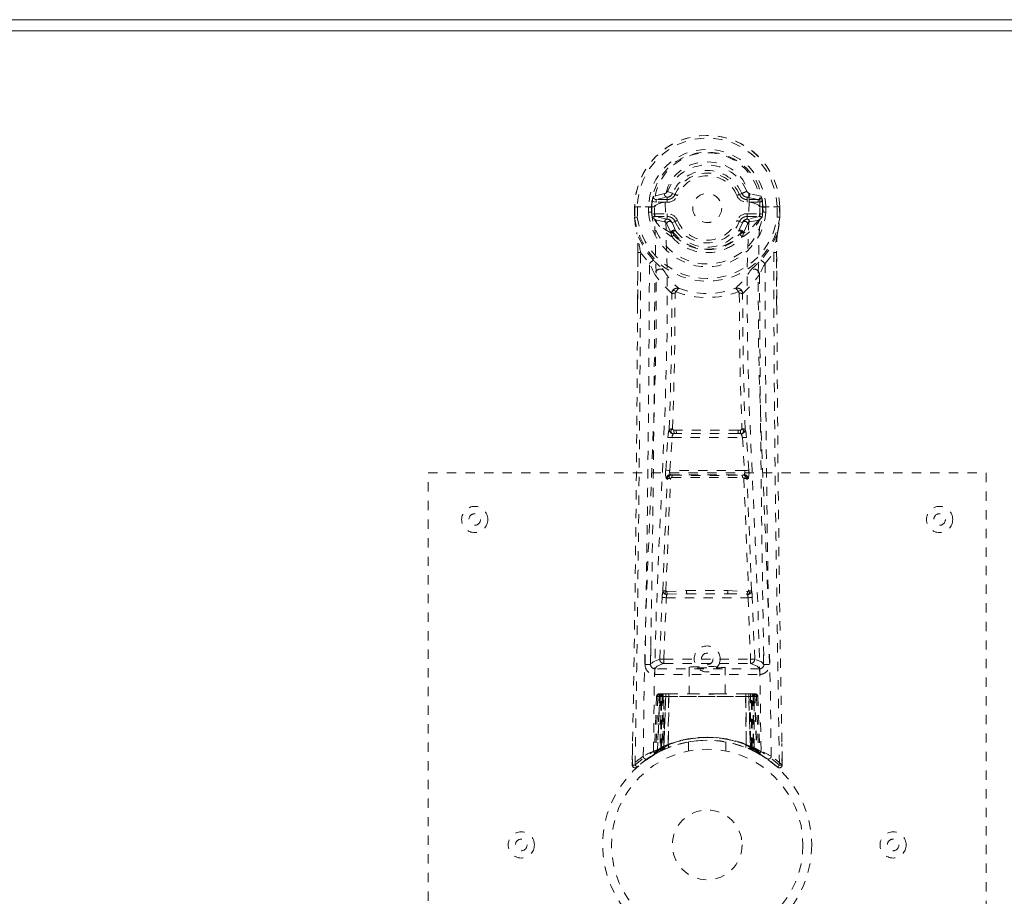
# Model space of a CAD drawing. Header units: inches. Extents: x 15.4 to 110.9, y 45.9 to 63.7.
# Tile 6 of 8: x 71.7 to 82.3, y 54.3 to 63.7. Entities that reach past the tile are written whole.
import ezdxf

# ---------------------------------------------------------------- set-up
doc = ezdxf.new("R2010")
doc.units = ezdxf.units.IN
doc.header["$MEASUREMENT"] = 0
doc.linetypes.add('SLD-Dashed', pattern=[0.075, 0.05, -0.025])
doc.linetypes.add('SLD-Solid', pattern=[0])

msp = doc.modelspace()

# ---------------------------------------------------------------- linework, layer by layer
at = {"color": 7, "linetype": 'SLD-Solid', "lineweight": 15}
for p, q in [((15.352, 63.692), (110.852, 63.692)), ((110.734, 63.574), (15.47, 63.574)), ((15.47, 63.574), (110.734, 63.574))]:
    msp.add_line(p, q, dxfattribs=at)
at = {"color": 7, "linetype": 'SLD-Dashed', "lineweight": 0}
for p, q in [((78.645, 61.822), (78.523, 61.794)), ((78.553, 61.758), (78.673, 61.783)), ((78.553, 61.758), (78.553, 61.728)), ((78.673, 61.758), (78.553, 61.758)), ((78.673, 61.783), (78.673, 61.758)), ((78.673, 61.728), (78.673, 61.758)), ((78.726, 61.816), (78.73, 61.824)), ((78.73, 61.824), (78.755, 61.813)), ((79.449, 61.813), (79.475, 61.824)), ((79.531, 61.783), (79.651, 61.758)), ((79.531, 61.783), (79.531, 61.758)), ((79.651, 61.758), (79.531, 61.758)), ((79.531, 61.728), (79.531, 61.758)), ((79.681, 61.794), (79.559, 61.822)), ((79.651, 61.728), (79.651, 61.758)), ((78.321, 61.679), (78.321, 61.57)), ((78.325, 61.679), (78.321, 61.679)), ((78.323, 61.68), (78.323, 61.57)), ((78.369, 61.678), (78.325, 61.679)), ((78.351, 61.679), (78.351, 61.678)), ((78.351, 61.678), (78.351, 61.57)), ((78.388, 61.678), (78.369, 61.678)), ((78.534, 61.678), (78.388, 61.678)), ((78.472, 61.622), (78.472, 61.675)), ((78.506, 61.675), (78.502, 61.675)), ((78.502, 61.675), (78.502, 61.623)), ((78.506, 61.608), (78.506, 61.675)), ((78.673, 61.728), (78.553, 61.728)), ((78.946, 61.667), (78.946, 61.682)), ((78.946, 61.661), (78.946, 61.667)), ((79.651, 61.728), (79.531, 61.728)), ((79.67, 61.678), (79.67, 61.678)), ((79.67, 61.678), (79.816, 61.678)), ((79.698, 61.675), (79.702, 61.675)), ((79.698, 61.608), (79.698, 61.675)), ((79.703, 61.623), (79.702, 61.675)), ((79.732, 61.675), (79.732, 61.622)), ((79.732, 61.675), (79.732, 61.675)), ((79.816, 61.678), (79.836, 61.678)), ((79.836, 61.678), (79.879, 61.679)), ((79.853, 61.678), (79.853, 61.679)), ((79.853, 61.57), (79.853, 61.678)), ((79.883, 61.679), (79.879, 61.679)), ((79.882, 61.57), (79.881, 61.68)), ((79.883, 61.679), (79.883, 61.57)), ((78.321, 61.57), (78.321, 61.566)), ((78.502, 61.623), (78.506, 61.608)), ((78.545, 61.538), (78.53, 61.551)), ((78.54, 61.606), (78.54, 61.576)), ((78.54, 61.606), (78.673, 61.606)), ((78.673, 61.547), (78.54, 61.576)), ((78.54, 61.576), (78.673, 61.576)), ((78.546, 61.538), (78.545, 61.538)), ((78.546, 61.538), (78.644, 61.517)), ((78.673, 61.606), (78.673, 61.576)), ((78.673, 61.576), (78.673, 61.547)), ((79.531, 61.606), (79.531, 61.576)), ((79.531, 61.606), (79.665, 61.606)), ((79.665, 61.576), (79.531, 61.547)), ((79.531, 61.547), (79.531, 61.576)), ((79.531, 61.576), (79.665, 61.576)), ((79.56, 61.517), (79.659, 61.538)), ((79.659, 61.538), (79.674, 61.551)), ((79.665, 61.576), (79.665, 61.606)), ((79.674, 61.551), (79.674, 61.551)), ((79.674, 61.551), (79.674, 61.551)), ((79.702, 61.623), (79.698, 61.608)), ((79.883, 61.566), (79.883, 61.57)), ((78.724, 61.509), (78.712, 61.527)), ((78.755, 61.522), (78.724, 61.509)), ((78.724, 61.509), (78.765, 61.419)), ((79.439, 61.419), (79.48, 61.509)), ((79.48, 61.509), (79.449, 61.522)), ((78.713, 61.395), (78.713, 61.401)), ((78.729, 61.352), (78.72, 61.368)), ((78.732, 61.408), (78.732, 61.402)), ((79.472, 61.402), (79.472, 61.408)), ((79.485, 61.368), (79.475, 61.352)), ((79.491, 61.395), (79.492, 61.401)), ((78.353, 60.635), (78.356, 61.19)), ((78.385, 61.187), (78.48, 61.069)), ((79.724, 61.069), (79.819, 61.187)), ((79.849, 61.19), (79.851, 60.622)), ((78.679, 59.2), (78.682, 59.227)), ((78.746, 59.278), (78.769, 59.278)), ((78.748, 59.241), (78.774, 59.241)), ((79.43, 59.241), (78.774, 59.241)), ((79.43, 59.241), (79.456, 59.241)), ((79.435, 59.278), (79.458, 59.278)), ((79.525, 59.2), (79.523, 59.227)), ((78.656, 58.847), (78.679, 59.2)), ((78.7, 58.844), (78.724, 59.197)), ((78.724, 59.197), (79.481, 59.197)), ((79.481, 59.197), (79.504, 58.844)), ((79.549, 58.847), (79.525, 59.2)), ((76.102, 58.817), (82.102, 58.817)), ((76.102, 50.817), (76.102, 58.817)), ((79.504, 58.844), (78.7, 58.844)), ((78.718, 58.795), (78.706, 58.799)), ((78.706, 58.799), (79.498, 58.799)), ((79.498, 58.799), (79.487, 58.795)), ((82.102, 58.817), (82.102, 50.817)), ((78.673, 58.753), (78.662, 58.757)), ((79.531, 58.753), (79.543, 58.757)), ((78.669, 57.542), (78.88, 57.552)), ((78.673, 57.513), (78.884, 57.519)), ((78.884, 57.519), (79.321, 57.519)), ((79.321, 57.519), (79.532, 57.513)), ((79.324, 57.552), (79.535, 57.542)), ((78.591, 56.815), (78.618, 57.478)), ((78.636, 56.814), (78.662, 57.476)), ((78.662, 57.476), (79.542, 57.476)), ((79.542, 57.476), (79.569, 56.814)), ((79.613, 56.815), (79.587, 57.478)), ((78.497, 56.951), (78.496, 56.765)), ((79.708, 56.765), (79.707, 56.951)), ((78.636, 56.769), (78.636, 56.814)), ((78.636, 56.814), (79.569, 56.814)), ((78.636, 56.769), (79.569, 56.769)), ((79.569, 56.769), (79.569, 56.814)), ((79.667, 56.712), (78.538, 56.712)), ((78.538, 56.712), (78.538, 56.651)), ((78.907, 56.728), (78.907, 56.442)), ((79.297, 56.442), (79.297, 56.728)), ((79.667, 56.651), (79.667, 56.712)), ((78.538, 56.651), (79.667, 56.651)), ((78.557, 56.413), (78.536, 55.808)), ((78.57, 56.413), (78.549, 55.816)), ((78.57, 56.413), (78.557, 56.413)), ((78.589, 56.442), (78.568, 55.827)), ((78.655, 56.442), (78.589, 56.442)), ((78.596, 56.413), (78.596, 55.857)), ((78.605, 56.413), (78.596, 56.413)), ((78.605, 56.413), (79.599, 56.413)), ((78.605, 55.861), (78.605, 56.413)), ((78.609, 55.863), (78.609, 56.413)), ((78.609, 56.413), (78.619, 56.413)), ((78.619, 56.413), (78.619, 55.868)), ((79.586, 56.413), (78.619, 56.413)), ((78.627, 56.442), (78.627, 55.872)), ((78.636, 55.862), (78.655, 56.442)), ((78.657, 56.442), (78.637, 55.863)), ((78.637, 55.876), (78.637, 56.442)), ((78.637, 56.442), (78.652, 56.442)), ((78.687, 56.442), (78.657, 56.442)), ((78.682, 55.892), (78.687, 56.442)), ((78.69, 56.442), (78.684, 55.893)), ((78.69, 56.442), (78.687, 56.442)), ((78.985, 56.442), (78.69, 56.442)), ((79.219, 56.442), (78.985, 56.442)), ((79.515, 56.442), (79.219, 56.442)), ((79.518, 56.442), (79.515, 56.442)), ((79.521, 55.892), (79.515, 56.442)), ((79.547, 56.442), (79.518, 56.442)), ((79.518, 56.442), (79.522, 55.892)), ((79.567, 55.863), (79.547, 56.442)), ((79.549, 56.442), (79.547, 56.442)), ((79.549, 56.442), (79.568, 55.862)), ((79.615, 56.442), (79.549, 56.442)), ((79.553, 56.442), (79.567, 56.442)), ((79.567, 56.442), (79.567, 55.876)), ((79.577, 55.872), (79.577, 56.442)), ((79.586, 55.868), (79.586, 56.413)), ((79.586, 56.413), (79.595, 56.413)), ((79.595, 56.413), (79.595, 55.863)), ((79.608, 56.413), (79.599, 56.413)), ((79.599, 56.413), (79.599, 55.861)), ((79.609, 55.857), (79.608, 56.413)), ((79.615, 56.442), (79.636, 55.827)), ((79.634, 56.413), (79.655, 55.816)), ((79.648, 56.413), (79.634, 56.413)), ((79.648, 56.413), (79.669, 55.808)), ((78.902, 55.925), (78.902, 55.828)), ((79.302, 55.828), (79.302, 55.925)), ((78.299, 55.907), (78.296, 55.677)), ((78.536, 55.808), (78.549, 55.816)), ((78.553, 55.802), (78.619, 55.836)), ((78.568, 55.827), (78.636, 55.862)), ((78.596, 55.857), (78.605, 55.861)), ((78.608, 55.831), (78.596, 55.857)), ((78.618, 55.835), (78.608, 55.831)), ((78.619, 55.868), (78.609, 55.863)), ((78.621, 55.837), (78.609, 55.863)), ((78.619, 55.868), (78.631, 55.841)), ((78.619, 55.836), (78.62, 55.837)), ((78.627, 55.872), (78.637, 55.876)), ((78.639, 55.845), (78.627, 55.872)), ((78.637, 55.863), (78.636, 55.862)), ((78.649, 55.85), (78.639, 55.845)), ((78.684, 55.893), (78.682, 55.892)), ((78.686, 55.865), (78.687, 55.866)), ((79.517, 55.866), (79.518, 55.865)), ((79.522, 55.892), (79.521, 55.892)), ((79.567, 55.876), (79.556, 55.85)), ((79.577, 55.872), (79.565, 55.845)), ((79.567, 55.876), (79.577, 55.872)), ((79.568, 55.862), (79.567, 55.863)), ((79.568, 55.862), (79.636, 55.827)), ((79.586, 55.868), (79.574, 55.841)), ((79.595, 55.863), (79.583, 55.837)), ((79.584, 55.837), (79.585, 55.836)), ((79.585, 55.836), (79.6, 55.829)), ((79.595, 55.863), (79.586, 55.868)), ((79.599, 55.861), (79.587, 55.835)), ((79.596, 55.831), (79.587, 55.835)), ((79.609, 55.857), (79.596, 55.831)), ((79.599, 55.861), (79.609, 55.857)), ((79.605, 55.826), (79.652, 55.802)), ((79.655, 55.816), (79.669, 55.808)), ((79.908, 55.677), (79.905, 55.906)), ((78.296, 55.676), (78.297, 55.734)), ((78.298, 55.733), (78.297, 55.676)), ((78.464, 55.747), (78.405, 55.703)), ((78.521, 55.784), (78.534, 55.791)), ((78.552, 55.801), (78.54, 55.795)), ((79.664, 55.796), (79.677, 55.788)), ((79.67, 55.791), (79.683, 55.784)), ((79.907, 55.676), (79.906, 55.746)), ((79.907, 55.746), (79.909, 55.676)), ((78.357, 55.663), (78.346, 55.654)), ((79.858, 55.654), (79.848, 55.663))]:
    msp.add_line(p, q, dxfattribs=at)
at = {"color": 7, "linetype": 'SLD-Dashed', "lineweight": 0, "flags": 128}
for points in [[(79.554, 61.731), (79.55, 61.813), (79.527, 61.893), (79.487, 61.969), (79.431, 62.036), (79.361, 62.09), (79.28, 62.131), (79.193, 62.156), (79.102, 62.164), (79.012, 62.156), (78.924, 62.131), (78.844, 62.09), (78.774, 62.036), (78.717, 61.969), (78.677, 61.894), (78.655, 61.813), (78.65, 61.731)], [(78.73, 61.824), (78.728, 61.825), (78.722, 61.827), (78.714, 61.83), (78.704, 61.834), (78.694, 61.839), (78.685, 61.842), (78.678, 61.845), (78.675, 61.847)], [(78.783, 61.801), (78.778, 61.803), (78.773, 61.806), (78.768, 61.808), (78.764, 61.809), (78.76, 61.811), (78.758, 61.812), (78.756, 61.813), (78.755, 61.813)], [(79.421, 61.801), (79.426, 61.803), (79.432, 61.806), (79.436, 61.808), (79.44, 61.809), (79.444, 61.811), (79.446, 61.812), (79.448, 61.813), (79.449, 61.813)], [(78.321, 61.679), (78.321, 61.679), (78.323, 61.679), (78.325, 61.679), (78.329, 61.679), (78.333, 61.679), (78.339, 61.679), (78.345, 61.679), (78.351, 61.679)], [(78.414, 55.77), (78.423, 56.525), (78.443, 57.278), (78.471, 58.028), (78.503, 58.773), (78.532, 59.512), (78.552, 60.244), (78.553, 60.966), (78.534, 61.678)], [(78.553, 61.728), (78.531, 61.733), (78.511, 61.745)], [(78.524, 55.825), (78.534, 56.58), (78.555, 57.332), (78.586, 58.082), (78.62, 58.826), (78.651, 59.564), (78.67, 60.296), (78.671, 61.018), (78.65, 61.73)], [(78.579, 61.712), (78.55, 61.696), (78.534, 61.678)], [(78.65, 61.731), (78.612, 61.723), (78.579, 61.712)], [(78.65, 61.73), (78.65, 61.731), (78.65, 61.731)], [(79.554, 61.73), (79.533, 61.018), (79.534, 60.296), (79.553, 59.564), (79.585, 58.826), (79.619, 58.082), (79.649, 57.332), (79.67, 56.58), (79.681, 55.825)], [(79.554, 61.731), (79.554, 61.731), (79.554, 61.73)], [(79.625, 61.712), (79.592, 61.723), (79.554, 61.731)], [(79.67, 61.678), (79.654, 61.696), (79.625, 61.712)], [(79.693, 61.745), (79.674, 61.733), (79.651, 61.728)], [(79.79, 55.77), (79.781, 56.525), (79.762, 57.278), (79.734, 58.028), (79.702, 58.773), (79.672, 59.512), (79.653, 60.244), (79.651, 60.966), (79.67, 61.678)], [(79.702, 61.675), (79.706, 61.675), (79.712, 61.675), (79.722, 61.675), (79.732, 61.675)], [(79.853, 61.679), (79.859, 61.679), (79.865, 61.679), (79.871, 61.679), (79.876, 61.679), (79.879, 61.679), (79.882, 61.679), (79.883, 61.679), (79.883, 61.679)], [(78.321, 61.57), (78.332, 61.476), (78.345, 61.403)], [(78.351, 61.57), (78.345, 61.57), (78.339, 61.57), (78.333, 61.57), (78.328, 61.57), (78.325, 61.57), (78.322, 61.57), (78.321, 61.57), (78.321, 61.57)], [(78.351, 61.57), (78.345, 61.569), (78.34, 61.569), (78.335, 61.568), (78.331, 61.568), (78.327, 61.567), (78.324, 61.567), (78.322, 61.566), (78.321, 61.566)], [(78.321, 61.566), (78.332, 61.469), (78.346, 61.392)], [(78.507, 61.597), (78.523, 61.604), (78.54, 61.606)], [(78.514, 61.564), (78.521, 61.559), (78.53, 61.551)], [(78.713, 61.395), (78.622, 61.456), (78.546, 61.537)], [(79.659, 61.538), (79.582, 61.456), (79.491, 61.395)], [(79.665, 61.606), (79.682, 61.604), (79.697, 61.597)], [(79.674, 61.551), (79.681, 61.557), (79.69, 61.564)], [(79.883, 61.57), (79.883, 61.57), (79.882, 61.57), (79.88, 61.57), (79.876, 61.57), (79.871, 61.57), (79.866, 61.57), (79.86, 61.57), (79.853, 61.57)], [(79.883, 61.566), (79.882, 61.566), (79.88, 61.567), (79.877, 61.567), (79.874, 61.568), (79.869, 61.568), (79.864, 61.569), (79.859, 61.569), (79.853, 61.57)], [(79.858, 61.392), (79.872, 61.469), (79.883, 61.566)], [(78.667, 61.498), (78.656, 61.512), (78.644, 61.517)], [(78.713, 61.401), (78.689, 61.445), (78.667, 61.498)], [(78.726, 61.424), (78.737, 61.428), (78.746, 61.429)], [(78.783, 61.533), (78.778, 61.531), (78.773, 61.529), (78.768, 61.527), (78.764, 61.525), (78.76, 61.524), (78.758, 61.523), (78.756, 61.522), (78.755, 61.522)], [(79.421, 61.533), (79.426, 61.531), (79.432, 61.529), (79.436, 61.527), (79.44, 61.525), (79.444, 61.524), (79.446, 61.523), (79.448, 61.522), (79.449, 61.522)], [(79.458, 61.429), (79.468, 61.428), (79.478, 61.424)], [(79.492, 61.401), (79.515, 61.445), (79.537, 61.498)], [(79.537, 61.498), (79.549, 61.513), (79.56, 61.517)], [(78.345, 61.403), (78.345, 61.397), (78.346, 61.392)], [(78.523, 61.107), (78.423, 61.235), (78.346, 61.392)], [(78.72, 61.368), (78.717, 61.372), (78.713, 61.395)], [(78.743, 61.376), (78.735, 61.388), (78.732, 61.402)], [(78.765, 61.419), (78.761, 61.421), (78.753, 61.421), (78.744, 61.418), (78.734, 61.412)], [(79.47, 61.412), (79.461, 61.418), (79.451, 61.421), (79.444, 61.421), (79.439, 61.419)], [(79.472, 61.402), (79.469, 61.388), (79.461, 61.376)], [(79.491, 61.395), (79.487, 61.372), (79.485, 61.368)], [(79.858, 61.392), (79.781, 61.235), (79.681, 61.107)], [(79.858, 61.392), (79.859, 61.397), (79.859, 61.403)], [(78.356, 61.19), (78.356, 61.189), (78.357, 61.189), (78.359, 61.188), (78.363, 61.188), (78.368, 61.188), (78.374, 61.187), (78.38, 61.187), (78.385, 61.187)], [(78.357, 61.189), (78.357, 60.815), (78.356, 60.634)], [(79.849, 61.19), (79.849, 61.189), (79.848, 61.189), (79.845, 61.188), (79.841, 61.188), (79.836, 61.188), (79.831, 61.187), (79.825, 61.187), (79.819, 61.187)], [(79.819, 61.187), (79.82, 60.417), (79.825, 59.649), (79.832, 58.882), (79.842, 58.117), (79.844, 57.923), (79.847, 57.725), (79.85, 57.556), (79.852, 57.37), (79.854, 57.291), (79.855, 57.211), (79.856, 57.127), (79.857, 57.053), (79.858, 57.033), (79.858, 56.999), (79.859, 56.951), (79.86, 56.889), (79.861, 56.802), (79.863, 56.697), (79.865, 56.573), (79.867, 56.431), (79.869, 56.307), (79.87, 56.209), (79.872, 56.115), (79.875, 55.879), (79.879, 55.676)], [(79.848, 60.621), (79.848, 60.847), (79.847, 61.189)], [(78.619, 61.015), (78.628, 61.006), (78.633, 61)], [(79.585, 61.015), (79.576, 61.006), (79.571, 61)], [(78.72, 60.749), (78.621, 60.845), (78.539, 60.951)], [(79.485, 60.749), (79.583, 60.845), (79.665, 60.951)], [(78.694, 59.285), (78.716, 60.017), (78.722, 60.741)], [(78.768, 60.764), (78.762, 60.772), (78.755, 60.777), (78.747, 60.779), (78.739, 60.779), (78.732, 60.775), (78.726, 60.768), (78.722, 60.759), (78.72, 60.749)], [(78.73, 59.292), (78.751, 60.026), (78.757, 60.752)], [(79.485, 60.749), (79.483, 60.759), (79.478, 60.768), (79.472, 60.775), (79.465, 60.779), (79.457, 60.779), (79.45, 60.777), (79.443, 60.772), (79.437, 60.764)], [(79.447, 60.752), (79.453, 60.026), (79.475, 59.292)], [(79.51, 59.285), (79.489, 60.017), (79.483, 60.741)], [(78.679, 59.2), (78.684, 59.199), (78.694, 59.199), (78.708, 59.198), (78.724, 59.197)], [(79.481, 59.197), (79.496, 59.198), (79.51, 59.199), (79.52, 59.199), (79.525, 59.2)], [(78.656, 58.847), (78.661, 58.847), (78.671, 58.846), (78.685, 58.845), (78.7, 58.844)], [(78.708, 58.758), (78.701, 58.762), (78.695, 58.768), (78.693, 58.774), (78.693, 58.78), (78.696, 58.786), (78.701, 58.79), (78.709, 58.793), (78.718, 58.795)], [(79.487, 58.795), (79.495, 58.793), (79.503, 58.79), (79.509, 58.786), (79.512, 58.78), (79.512, 58.774), (79.509, 58.768), (79.504, 58.762), (79.496, 58.758)], [(79.504, 58.844), (79.512, 58.844), (79.52, 58.845), (79.527, 58.845), (79.534, 58.846), (79.539, 58.846), (79.544, 58.846), (79.547, 58.847), (79.549, 58.847)], [(78.625, 57.546), (78.648, 58.151), (78.673, 58.753)], [(78.658, 57.549), (78.682, 58.155), (78.708, 58.758)], [(79.496, 58.758), (79.522, 58.155), (79.546, 57.549)], [(79.58, 57.546), (79.556, 58.151), (79.531, 58.753)], [(78.88, 57.552), (79.102, 57.552), (79.324, 57.552)], [(78.884, 57.519), (79.102, 57.519), (79.321, 57.519)], [(78.618, 57.478), (78.622, 57.478), (78.632, 57.477), (78.647, 57.477), (78.662, 57.476)], [(79.542, 57.476), (79.557, 57.477), (79.572, 57.477), (79.582, 57.478), (79.587, 57.478)], [(78.591, 56.815), (78.52, 56.786), (78.493, 56.758)], [(78.538, 56.712), (78.564, 56.74), (78.636, 56.769)], [(78.591, 56.815), (78.596, 56.815), (78.606, 56.815), (78.62, 56.814), (78.636, 56.814)], [(79.569, 56.814), (79.585, 56.814), (79.599, 56.815), (79.609, 56.815), (79.613, 56.815)], [(79.569, 56.769), (79.64, 56.74), (79.667, 56.712)], [(79.712, 56.758), (79.685, 56.786), (79.613, 56.815)], [(78.557, 56.413), (78.56, 56.413), (78.568, 56.413), (78.581, 56.413), (78.596, 56.413)], [(78.609, 56.413), (78.595, 56.413), (78.582, 56.413), (78.574, 56.413), (78.57, 56.413)], [(79.219, 56.442), (79.102, 56.433), (78.985, 56.442)], [(79.634, 56.413), (79.631, 56.413), (79.622, 56.413), (79.61, 56.413), (79.595, 56.413)], [(79.608, 56.413), (79.624, 56.413), (79.636, 56.413), (79.645, 56.413), (79.648, 56.413)], [(78.905, 55.925), (78.903, 55.925), (78.921, 55.928), (78.959, 55.933), (79.013, 55.939), (79.078, 55.942), (79.102, 55.942)], [(78.605, 55.861), (78.61, 55.851), (78.614, 55.843), (78.617, 55.837), (78.618, 55.835)], [(78.637, 55.876), (78.642, 55.866), (78.645, 55.857), (78.648, 55.852), (78.649, 55.85)], [(78.716, 55.875), (78.697, 55.869), (78.684, 55.864)], [(79.597, 55.833), (79.619, 55.82), (79.643, 55.807)], [(79.619, 55.819), (79.628, 55.815), (79.632, 55.816), (79.634, 55.822), (79.636, 55.828)], [(78.523, 55.785), (78.523, 55.784), (78.521, 55.784)], [(78.534, 55.791), (78.537, 55.793), (78.543, 55.796)], [(78.299, 55.676), (78.301, 55.668), (78.304, 55.661), (78.309, 55.654), (78.316, 55.649), (78.323, 55.647), (78.33, 55.646), (78.337, 55.648), (78.344, 55.652)]]:
    msp.add_lwpolyline(points, dxfattribs=at)
at = {"color": 7, "linetype": 'SLD-Dashed', "lineweight": 0}
for centre, radius in [((79.102, 61.667), 0.156), ((76.602, 58.317), 0.141), ((76.602, 58.317), 0.0625), ((81.602, 58.317), 0.141), ((81.602, 58.317), 0.0625), ((79.102, 56.817), 0.14), ((79.102, 56.817), 0.0625), ((79.102, 54.817), 1.125), ((79.102, 54.817), 1.03), ((79.102, 54.817), 0.375), ((77.102, 54.817), 0.141), ((77.102, 54.817), 0.0625), ((81.102, 54.817), 0.141), ((81.102, 54.817), 0.0625)]:
    msp.add_circle(centre, radius, dxfattribs=at)
for centre, radius, start, end in [((79.102, 61.667), 0.781, 0.8627, 179.1373), ((79.102, 61.667), 0.781, 0.8691, 180), ((79.102, 61.667), 0.751, 0.8899, 179.1373), ((79.102, 61.667), 0.63, 0.7178, 179.2822), ((79.102, 61.667), 0.6, 0.7178, 179.2822), ((79.102, 61.693), 0.568, 358.4776, 181.5213), ((79.102, 61.667), 0.463, 22.774, 157.226), ((79.102, 61.667), 0.404, 22.774, 157.226), ((79.102, 61.667), 0.376, 22.774, 157.226), ((79.102, 61.667), 0.346, 22.774, 157.226), ((78.743, 61.714), 0.234, 159.9688, 172.4319), ((78.553, 61.788), 0.0298, 167.7207, 271.3887), ((78.674, 61.813), 0.0301, 161.8327, 268.7989), ((78.637, 61.862), 0.0412, 282.1254, 337.5131), ((78.667, 61.85), 0.0676, 275.0411, 330.0545), ((78.673, 61.847), 0.089, 270, 337.226), ((78.673, 61.847), 0.119, 269.9994, 337.2262), ((79.531, 61.847), 0.119, 202.7733, 270), ((79.531, 61.847), 0.089, 202.774, 270), ((77.847, 65.777), 4.275, 292.3759, 293.1728), ((79.537, 61.85), 0.0675, 202.9257, 264.9758), ((79.568, 61.862), 0.0412, 202.4945, 257.8692), ((79.53, 61.813), 0.0301, 271.1997, 18.1641), ((79.652, 61.788), 0.0298, 268.6122, 12.2784), ((79.461, 61.714), 0.234, 7.5713, 20.0281), ((78.503, 62.951), 1.276, 268.6147, 269.9508), ((79.102, 61.667), 0.596, 172.4937, 179.2563), ((79.102, 61.667), 0.596, 0.7437, 7.5062), ((79.102, 61.667), 0.787, 187.3679, 352.6321), ((79.102, 61.667), 0.758, 187.3679, 352.6321), ((78.502, 61.022), 0.601, 90.0165, 92.8688), ((79.102, 61.667), 0.632, 184.1187, 355.8813), ((79.102, 61.667), 0.602, 184.2517, 355.7483), ((79.102, 61.667), 0.599, 185.6401, 186.7432), ((78.594, 61.598), 0.0866, 180.848, 203.6169), ((78.539, 61.546), 0.0305, 89.4526, 144.3681), ((78.994, 61.817), 0.535, 209.8502, 240.3537), ((78.674, 61.517), 0.0299, 90.883, 178.3686), ((78.673, 61.487), 0.119, 22.7735, 90.0005), ((78.673, 61.487), 0.089, 22.774, 90), ((78.673, 61.496), 0.0502, 37.9699, 89.2829), ((79.531, 61.487), 0.119, 90.0001, 157.227), ((79.531, 61.487), 0.089, 90, 157.226), ((79.213, 61.815), 0.532, 299.5713, 330.2115), ((79.536, 61.487), 0.06, 95.0567, 158.6856), ((79.53, 61.517), 0.0299, 1.629, 89.1217), ((79.665, 61.546), 0.0305, 35.6364, 90.5429), ((79.575, 61.606), 0.123, 339.7517, 355.7796), ((79.102, 61.667), 0.599, 353.2568, 354.3599), ((79.702, 61.021), 0.601, 87.1318, 89.9829), ((78.618, 61.664), 1.268, 348.1213, 355.7648), ((78.697, 61.493), 0.0308, 30.2868, 170.7399), ((78.747, 61.406), 0.0228, 34.153, 90.4632), ((79.102, 61.667), 0.376, 202.774, 337.226), ((79.102, 61.667), 0.346, 202.774, 337.226), ((79.102, 61.667), 0.157, 264.8878, 285.7451), ((79.458, 61.406), 0.0228, 89.5512, 145.8666), ((79.507, 61.493), 0.0308, 9.2247, 149.7569), ((76.939, 61.224), 1.417, 358.6003, 7.2422), ((72.743, 60.223), 5.724, 9.7015, 11.7929), ((78.743, 61.399), 0.0301, 123.0109, 175.361), ((78.732, 61.38), 0.0285, 88.8516, 131.3287), ((78.732, 61.373), 0.0285, 88.8371, 131.2837), ((78.185, 61.046), 0.66, 33.6777, 34.8752), ((78.758, 61.351), 0.029, 120.9194, 178.665), ((79.05, 61.618), 0.417, 219.7295, 248.1857), ((78.737, 61.408), 0.00484, 125.7498, 184.3228), ((79.102, 61.679), 0.455, 215.973, 324.0271), ((79.102, 61.709), 0.49, 222.8677, 317.1324), ((79.102, 61.659), 0.413, 215.471, 324.5334), ((79.155, 61.619), 0.417, 291.8211, 320.2648), ((79.446, 61.351), 0.029, 1.3422, 59.0764), ((79.992, 61.065), 0.627, 145.092, 146.3523), ((79.467, 61.408), 0.00484, 355.7137, 54.2077), ((79.473, 61.38), 0.0285, 48.6883, 91.1366), ((79.473, 61.373), 0.0285, 48.7095, 91.172), ((79.462, 61.399), 0.0299, 4.521, 57.2356), ((85.459, 60.223), 5.722, 168.2064, 170.2985), ((81.284, 61.223), 1.436, 172.8152, 181.3449), ((79.102, 61.691), 0.504, 245.71, 294.2905), ((-335.862, 62.916), 414.252, 358.99848, 359.76084), ((-223.996, 62.245), 302.479, 358.96047, 359.77727), ((78.732, 60.823), 0.352, 126.3603, 135.6227), ((76.012, 59.756), 2.796, 25.3172, 28.0231), ((80.095, 62.654), 2.206, 224.5515, 228.0031), ((78.6, 60.949), 0.0607, 56.759, 177.6464), ((79.604, 60.949), 0.0607, 2.3521, 123.2466), ((78.111, 62.652), 2.203, 311.9951, 315.4506), ((82.199, 59.753), 2.803, 151.9803, 154.6794), ((79.472, 60.823), 0.352, 44.3749, 53.6406), ((368.721, 62.097), 288.999, 180.2037, 181.05859), ((-212.061, 62.095), 290.602, 358.94767, 359.77456), ((79.373, 61.452), 0.868, 211.4425, 228.4866), ((78.831, 61.452), 0.867, 311.5107, 328.5604), ((370.254, 62.095), 290.591, 180.22542, 181.05234), ((78.78, 60.744), 0.0607, 72.6744, 175.3763), ((78.827, 60.748), 0.0612, 117.5701, 165.1397), ((79.102, 61.596), 0.849, 249.047, 290.9531), ((79.424, 60.744), 0.0607, 4.6205, 107.3281), ((79.378, 60.748), 0.0612, 14.8657, 62.4267), ((78.709, 60.742), 0.0126, 355.8367, 33.5334), ((78.754, 60.698), 0.0541, 86.7651, 126.9456), ((78.771, 60.75), 0.014, 105.6364, 172.2055), ((79.102, 61.677), 0.972, 249.8638, 290.1345), ((79.433, 60.75), 0.014, 7.7773, 74.3771), ((79.45, 60.698), 0.0541, 53.0483, 93.2386), ((79.495, 60.742), 0.0126, 146.4939, 184.136), ((-257.447, 62.051), 335.803, 358.92198, 359.7583), ((414.598, 62.042), 334.749, 180.24309, 181.07768), ((78.885, 59.213), 0.204, 159.3373, 175.9365), ((78.723, 59.23), 0.0615, 84.0381, 117.8736), ((78.741, 59.285), 0.0464, 180.7599, 267.5236), ((78.739, 59.266), 0.0271, 110.5896, 269.3166), ((78.804, 59.192), 0.0808, 144.2166, 176.6909), ((78.747, 59.296), 0.0186, 194.541, 265.3393), ((78.747, 59.224), 0.0176, 85.6904, 118.7583), ((78.824, 59.265), 0.0795, 170.5756, 197.201), ((78.831, 59.269), 0.0623, 171.2531, 205.8116), ((79.102, 26.928), 32.351, 89.4099, 90.5901), ((79.102, 25.872), 33.371, 89.4374, 90.5626), ((79.374, 59.269), 0.0624, 334.2139, 8.7142), ((79.38, 59.265), 0.0795, 342.794, 9.4384), ((79.457, 59.223), 0.0184, 62.0334, 93.5378), ((79.457, 59.296), 0.0186, 274.5959, 345.3491), ((79.465, 59.266), 0.0271, 270.6846, 69.4092), ((79.464, 59.285), 0.0464, 272.4764, 359.2401), ((79.398, 59.191), 0.0824, 3.652, 35.4437), ((79.481, 59.23), 0.0615, 62.1284, 95.96), ((79.319, 59.213), 0.204, 4.0543, 20.6739), ((78.844, 58.814), 0.191, 170.0548, 197.3091), ((78.707, 58.754), 0.0451, 90.6636, 176.0553), ((78.718, 58.749), 0.0451, 90.6951, 175.9058), ((78.749, 58.827), 0.0518, 161.3916, 213.2251), ((78.728, 58.857), 0.0636, 260.9815, 271.4853), ((78.758, 58.773), 0.0353, 144.8006, 186.2141), ((79.102, 91.497), 32.706, 269.3468, 270.6534), ((79.477, 58.856), 0.0626, 268.5342, 279.0737), ((79.446, 58.773), 0.0353, 353.7886, 35.2065), ((79.486, 58.749), 0.0451, 4.0957, 89.3034), ((79.455, 58.827), 0.052, 326.8649, 18.5184), ((79.498, 58.754), 0.0451, 3.9448, 89.3349), ((79.361, 58.814), 0.191, 342.6851, 9.9497), ((78.701, 58.692), 0.0667, 83.87, 114.4083), ((78.725, 58.751), 0.0183, 95.7876, 158.1215), ((79.102, 94.484), 35.717, 269.3919, 270.6084), ((79.48, 58.752), 0.0174, 20.0924, 85.4724), ((79.503, 58.692), 0.0668, 65.6182, 96.1194), ((79.133, 57.458), 0.516, 170.2093, 177.8099), ((78.65, 57.454), 0.0956, 85.2763, 105.6257), ((78.669, 57.555), 0.0452, 191.4464, 269.8688), ((78.67, 57.531), 0.0216, 124.0037, 265.9285), ((78.669, 57.553), 0.0114, 202.2143, 271.262), ((78.796, 57.467), 0.134, 161.4614, 176.2721), ((78.78, 57.541), 0.111, 179.5366, 194.7011), ((78.673, 57.508), 0.00458, 96.811, 164.7858), ((78.962, 57.544), 0.0822, 173.99, 197.7593), ((79.242, 57.544), 0.0821, 342.2391, 6.0118), ((79.424, 57.541), 0.111, 345.3978, 0.5075), ((79.531, 57.508), 0.00464, 15.4446, 82.7345), ((79.536, 57.553), 0.0114, 268.4982, 337.463), ((79.534, 57.531), 0.0216, 274.0666, 56.0043), ((79.535, 57.555), 0.0452, 270.1288, 348.556), ((79.408, 57.467), 0.134, 3.7296, 18.5407), ((79.554, 57.454), 0.0956, 74.3756, 94.7228), ((79.072, 57.458), 0.516, 2.1896, 9.7897), ((78.636, 56.814), 0.0451, 178.2752, 269.5571), ((79.568, 56.814), 0.0451, 270.445, 1.6945), ((78.461, 57.613), 0.856, 268.094, 272.1117), ((78.538, 56.756), 0.105, 179.1176, 270.0149), ((78.538, 56.757), 0.045, 179.0553, 269.9976), ((79.667, 56.757), 0.045, 270.0061, 0.9413), ((79.667, 56.756), 0.105, 269.9857, 0.8818), ((79.743, 57.613), 0.856, 267.8895, 271.9054), ((78.587, 56.412), 0.03, 90.0043, 178.0047), ((78.618, 56.368), 0.0753, 106.8937, 143.7001), ((52.85, 57.099), 25.749, 357.1599, 358.538), ((78.6, 56.412), 0.03, 90.0305, 178.0301), ((78.614, 56.256), 0.185, 91.3808, 99.0494), ((79.172, 56.419), 0.576, 177.9265, 180.6084), ((79.019, 56.42), 0.413, 176.9756, 180.9906), ((79.204, 56.419), 0.595, 177.9919, 180.5933), ((79.048, 56.42), 0.429, 177.0836, 180.9522), ((79.157, 56.42), 0.429, 359.0501, 2.9187), ((79.007, 56.42), 0.588, 359.3926, 2.0222), ((79.59, 56.263), 0.177, 80.4289, 88.5139), ((79.181, 56.42), 0.419, 359.0347, 2.999), ((79.604, 56.412), 0.03, 1.9632, 89.9717), ((79.586, 56.368), 0.0753, 36.2998, 73.1047), ((79.036, 56.419), 0.573, 359.3831, 2.082), ((105.334, 57.099), 25.73, 181.4615, 182.8408), ((79.618, 56.412), 0.03, 2.002, 89.9912), ((79.102, 54.817), 1.158, 47.8872, 132.1137), ((79.102, 54.786), 1.19, 60.9033, 119.0966), ((79.102, 54.817), 1.127, 60.5081, 119.4918), ((79.102, 54.818), 1.155, 64.5269, 115.4731), ((79.102, 54.818), 1.155, 65.259, 114.741), ((79.102, 54.818), 1.155, 66.2583, 113.7417), ((79.102, 54.854), 1.12, 68.0447, 111.9528), ((79.086, 54.584), 1.363, 114.3803, 119.5294), ((78.565, 55.838), 0.0429, 196.9768, 245.8167), ((78.519, 55.817), 0.0299, 300.2544, 358.0908), ((79.077, 55.201), 0.813, 126.2874, 131.7232), ((79.073, 55.211), 0.8, 125.414, 130.858), ((79.102, 54.817), 1.128, 114.2384, 119.1726), ((78.538, 55.828), 0.0299, 299.2028, 358.1984), ((78.54, 55.826), 0.0273, 297.638, 2.2894), ((79.079, 55.209), 0.801, 124.2575, 129.5898), ((78.607, 55.863), 0.0297, 295.4615, 358.5245), ((78.607, 55.863), 0.0297, 295.4078, 358.5226), ((79.054, 55.272), 0.723, 120.9287, 125.1929), ((78.653, 55.874), 0.0346, 344.9371, 30.9729), ((78.654, 55.875), 0.0345, 344.7152, 31.0444), ((79.551, 55.875), 0.0346, 149.0904, 195.1449), ((79.552, 55.874), 0.0347, 149.0295, 195.0605), ((79.151, 55.272), 0.723, 54.8075, 59.0705), ((79.166, 54.959), 0.973, 64.5387, 67.4806), ((79.101, 54.814), 1.131, 60.8342, 65.7555), ((79.597, 55.863), 0.0297, 181.4774, 244.5886), ((79.598, 55.863), 0.0297, 181.4736, 244.5368), ((79.131, 55.217), 0.792, 50.378, 55.7726), ((79.103, 54.818), 1.126, 59.7601, 64.7557), ((79.134, 54.873), 1.064, 54.3728, 64.9429), ((79.131, 55.21), 0.802, 49.1475, 54.5794), ((79.128, 55.202), 0.812, 48.2736, 53.7169), ((79.666, 55.828), 0.0299, 181.8124, 240.7903), ((79.685, 55.817), 0.0299, 181.9092, 239.7456), ((79.64, 55.838), 0.0429, 294.1653, 343.0393), ((79.119, 54.586), 1.361, 60.4678, 65.6247), ((79.109, 54.766), 1.221, 124.6889, 131.7847), ((79.1, 54.82), 1.124, 124.6268, 132.0804), ((78.444, 55.77), 0.03, 180.0551, 304.0529), ((79.102, 54.817), 1.128, 119.4915, 124.6374), ((78.506, 55.809), 0.03, 301.0211, 358.0142), ((78.51, 55.808), 0.0264, 299.4136, 3.781), ((79.102, 54.817), 1.127, 55.3619, 60.509), ((79.685, 55.805), 0.02, 162.7352, 229.6295), ((79.699, 55.809), 0.03, 181.9847, 238.9759), ((79.238, 55.044), 0.863, 58.9302, 59.7739), ((79.76, 55.77), 0.03, 235.9471, 359.9455), ((79.105, 54.821), 1.123, 47.9173, 55.3753), ((79.095, 54.766), 1.221, 48.2154, 55.3114), ((78.326, 55.676), 0.03, 179.1331, 312.1256), ((78.344, 57.359), 1.683, 268.3707, 269.3918), ((80.435, 57.575), 2.838, 221.9934, 222.5971), ((79.879, 55.676), 0.03, 227.8756, 0.8646), ((77.777, 57.568), 2.828, 317.4018, 318.0077), ((79.871, 56.851), 1.175, 270.3874, 271.8501)]:
    msp.add_arc(centre, radius, start, end, dxfattribs=at)
msp.add_ellipse((79.102, 56.728), major_axis=(0.195, 0), ratio=0.034921, dxfattribs=at)

doc.saveas('drawing.dxf')
